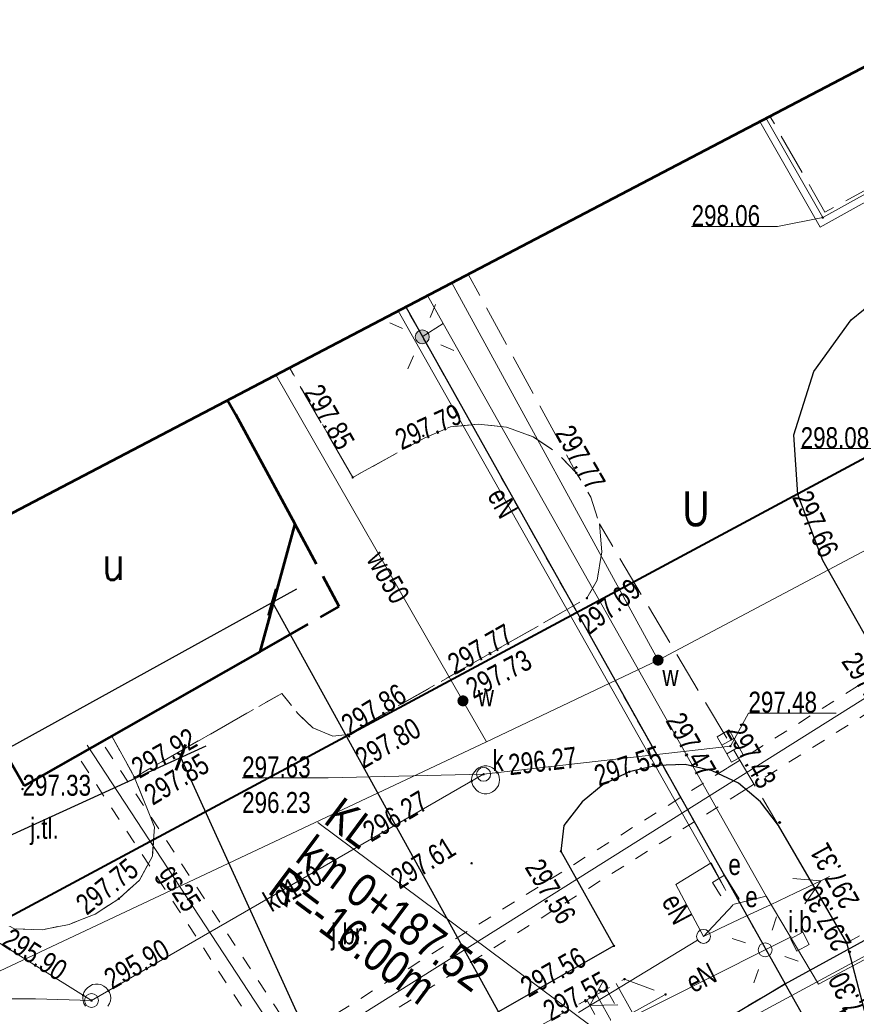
# Model space of a CAD drawing. Header units: metres. Extents: x 7437397 to 7437781, y 5556608 to 5556944.
# Tile 53 of 58: x 7437656 to 7437686, y 5556776 to 5556811. Entities that reach past the tile are written whole.
import ezdxf
from ezdxf.enums import TextEntityAlignment as Align

# ---------------------------------------------------------------- set-up
doc = ezdxf.new("R2010")
doc.units = ezdxf.units.M
doc.header["$MEASUREMENT"] = 0
for name, pattern in [('0.5_0.5', [1.5, 0.5, -0.5, 0.5]), ('BUBZ01-500', [1.75, 1.25, -0.5]), ('EGBU01-500', [1, 0.5, -0.5]), ('KTCR02-500', [1.5, 1, -0.5]), ('KTJZ01-500', [2, 1.5, -0.5]), ('mz2.0_0.5', [2.5, 2, -0.5])]:
    doc.linetypes.add(name, pattern=pattern)
doc.layers.get('0').update_dxf_attribs({"color": 250, "lineweight": 5})
for name, color, linetype, lineweight in [('203-Punkt załamania granicy działki nie stabilizowany', 7, 'Continuous', 5), ('510-Podpora jednosłupowa symb.-STPOW', 7, 'Continuous', 5), ('515-Latarnia-SEPOW', 7, 'Continuous', 5), ('_PROJ_WYMIARY', 7, 'Continuous', 9), ('BUBZ01', 250, 'Continuous', 5), ('D_opis trasy', 7, 'Continuous', 13), ('EGBB01', 250, 'Continuous', 5), ('EGBD03', 250, 'Continuous', 5), ('EGBP04_03', 250, 'Continuous', 5), ('EGBU01', 250, 'Continuous', 5), ('GAZ', 50, 'Continuous', 30), ('inna budowla (punkt)', 7, 'Continuous', 5), ('inna budowla (punkt)-Atr17', 7, 'Continuous', 5), ('komora podziemna - przewód kanalizacyjny (powierzchnia)', 7, 'Continuous', 5), ('kratka ściekowa (punkt)', 7, 'Continuous', 5), ('KTCR02', 250, 'Continuous', 5), ('KTJZ01', 250, 'Continuous', 5), ('KTKR01', 250, 'Continuous', 5), ('MPZP', 250, 'Continuous', 5), ('nawis - blok budynku (powierzchnia)', 7, 'Continuous', 5), ('odwodnienie liniowe (linia)', 7, 'Continuous', 5), ('przewód elektroenergetyczny (linia)', 7, 'Continuous', 5), ('przewód elektroenergetyczny (linia)-Atr1', 7, 'Continuous', 5), ('przewód elektroenergetyczny niskiego napięcia (linia) - symbol', 7, 'Continuous', 5), ('przewód gazowy (linia)', 7, 'Continuous', 5), ('przewód gazowy (linia)-Atr1', 7, 'Continuous', 5), ('przewód kanalizacyjny (linia)', 7, 'Continuous', 5), ('przewód kanalizacyjny (linia)-Atr1', 7, 'Continuous', 5), ('przewód wodociągowy (linia)', 7, 'Continuous', 5), ('przewód wodociągowy (linia)-Atr1', 7, 'Continuous', 5), ('punkt o określonej wysokości (sieć kanalizacyjna)', 7, 'Continuous', 5), ('punkt o określonej wysokości (sieć kanalizacyjna)-Atr2', 7, 'Continuous', 5), ('punkt o określonej wysokości (sieć kanalizacyjna)-Atr3', 7, 'Continuous', 5), ('punkt wysokościowy naturalny', 7, 'Continuous', 5), ('punkt wysokościowy sztuczny', 7, 'Continuous', 5), ('RTPW01', 250, 'Continuous', 5), ('RTPW02', 250, 'Continuous', 5), ('rzedne dla projektanta', 250, 'Continuous', 5), ('SUPE', 250, 'Continuous', 5), ('SUPE04', 250, 'Continuous', 5), ('SUPE_01', 250, 'Continuous', 5), ('SUPG_01', 250, 'Continuous', 5), ('SUPT_01', 250, 'Continuous', 5), ('SUPW_01', 250, 'Continuous', 5), ('SUSM01', 250, 'Continuous', 5), ('SUSM04_01_E', 250, 'Continuous', 5), ('SUUS06', 250, 'Continuous', 5), ('SUUS17_01_E', 250, 'Continuous', 5), ('SUUS25_W', 250, 'Continuous', 5), ('szafa elektroenergetyczna (punkt)', 7, 'Continuous', 5), ('szafa elektroenergetyczna (punkt)-Atr17', 7, 'Continuous', 5), ('Warstwa 1', 250, 'Continuous', 5), ('właz okrągły - siec kanalizacyjna (punkt)', 7, 'Continuous', 5), ('właz okrągły - siec kanalizacyjna (punkt)-Atr17', 7, 'Continuous', 5), ('zasuwa - siec wodociągowa (punkt)', 7, 'Continuous', 5), ('zasuwa - siec wodociągowa (punkt)-Atr17', 7, 'Continuous', 5)]:
    doc.layers.add(name, color=color, linetype=linetype, lineweight=lineweight)
doc.styles.add('ROMANS', font='arial.ttf', dxfattribs={"width": 0.8})
doc.styles.get("Standard").update_dxf_attribs({"font": 'txt.shx', "width": 0.75})
doc.styles.add('Style-Arial Narrow', font='ARIALN.TTF')
doc.linetypes.add('KTOK05_01-500', pattern='A,3.75,[13,dgnlstyle-rozp_2015.shx,S=0.002778,R=0,X=0,Y=0],3.75', length=7.5)
doc.dimstyles.new('1-500', dxfattribs={"dimscale": 10, "dimtxt": 0.1, "dimasz": 0.07, "dimexe": 0, "dimexo": 0, "dimgap": 0.05, "dimtad": 1, "dimdec": 1, "dimrnd": 0.08, "dimzin": 0, "dimtxsty": 'ROMANS', "dimblk": 'ARCHTICK', "dimcen": 0.02, "dimdle": 0.1, "dimclrt": 256, "dimadec": 0, "dimazin": 0, "dimtfac": 0.666667, "dimtdec": 1, "dimtofl": 0, "dimtmove": 1, "dimatfit": 2, "dimfxl": 0, "dimtolj": 1, "dimtzin": 0, "dimarcsym": 0})

# ---------------------------------------------------------------- blocks, each defined once
blk = doc.blocks.new('PW01')
at = {"layer": 'punkt wysokościowy naturalny', "linetype": 'Continuous', "lineweight": 13}
h = blk.add_hatch(color=0, dxfattribs=at)
edge = h.paths.add_edge_path()
edge.add_arc((0, 0), 0.45, 0, 360)
blk = doc.blocks.new('IB12')
at = {"color": 0, "linetype": 'Continuous', "lineweight": 13, "ltscale": 10}
for p, q in [((-2.5, -2.5), (-2.5, 2.5)), ((-2.5, 2.5), (2.5, 2.5)), ((2.5, -2.5), (2.5, 2.5)), ((-2.5, -2.5), (2.5, -2.5))]:
    blk.add_line(p, q, dxfattribs=at)
blk = doc.blocks.new('PE04')
at = {"color": 0, "linetype": 'Continuous', "lineweight": 13, "ltscale": 10}
for p, q in [((46.5, 0), (37.84, 5)), ((6.5, 0), (0, 0)), ((6.5, 0), (16.5, 0)), ((16.5, 0), (26.5, 0)), ((26.5, 0), (36.5, 0)), ((36.5, 0), (46.5, 0)), ((46.5, 0), (37.84, -5)), ((46.5, 0), (50, 0))]:
    blk.add_line(p, q, dxfattribs=at)
blk = doc.blocks.new('US18')
at = {"color": 0, "linetype": 'Continuous', "lineweight": 13, "ltscale": 10}
for p, q in [((-5, -2.5), (-5, 2.5)), ((-5, 2.5), (5, 2.5)), ((5, -2.5), (5, 2.5)), ((-5, -2.5), (5, -2.5))]:
    blk.add_line(p, q, dxfattribs=at)
blk = doc.blocks.new('US22')
at = {"color": 0, "linetype": 'Continuous', "lineweight": 13, "ltscale": 10}
blk.add_circle((0, 0), 2.5, dxfattribs=at)
blk = doc.blocks.new('US05')
at = {"color": 0, "linetype": 'Continuous', "lineweight": 13, "ltscale": 10}
for p, q in [((-5.25, -2.5), (-5.25, 2.5)), ((-5.25, 2.5), (-1.75, 2.5)), ((-1.75, -2.5), (-1.75, 2.5)), ((-1.75, 2.5), (1.75, 2.5)), ((1.75, -2.5), (1.75, 2.5)), ((1.75, 2.5), (5.25, 2.5)), ((5.25, -2.5), (5.25, 2.5)), ((-5.25, -2.5), (-1.75, -2.5)), ((-1.75, -2.5), (1.75, -2.5)), ((1.75, -2.5), (5.25, -2.5))]:
    blk.add_line(p, q, dxfattribs=at)
blk = doc.blocks.new('US25')
at = {"linetype": 'Continuous', "lineweight": 0, "ltscale": 10}
h = blk.add_hatch(color=0, dxfattribs=at)
edge = h.paths.add_edge_path()
edge.add_arc((0, 0), 2, 0, 360)
blk = doc.blocks.new('203')
at = {"layer": '203-Punkt załamania granicy działki nie stabilizowany', "linetype": 'Continuous', "lineweight": 13}
h = blk.add_hatch(color=96, dxfattribs=at)
edge = h.paths.add_edge_path()
edge.add_arc((0, 0), 0.45, 0, 360)
blk = doc.blocks.new('PW02')
at = {"layer": 'punkt wysokościowy sztuczny', "linetype": 'Continuous', "lineweight": 13}
h = blk.add_hatch(color=0, dxfattribs=at)
edge = h.paths.add_edge_path()
edge.add_arc((0, 0), 0.45, 0, 360)
blk = doc.blocks.new('515')
at = {"layer": '515-Latarnia-SEPOW', "color": 0, "linetype": 'Continuous', "lineweight": 13}
for p, q in [((0, 7.5), (0, 12.5)), ((-12.5, 0), (-7.5, 0)), ((7.5, 0), (12.5, 0)), ((0, -12.5), (0, -7.5))]:
    blk.add_line(p, q, dxfattribs=at)
blk = doc.blocks.new('510')
at = {"layer": '510-Podpora jednosłupowa symb.-STPOW', "color": 0, "linetype": 'Continuous', "lineweight": 13}
blk.add_circle((0, 0), 2.5, dxfattribs=at)
blk = doc.blocks.new('SUUS17_01')
at = {"color": 250, "linetype": 'Continuous', "lineweight": 13}
blk.add_wipeout([(-0.5, 0.25), (0.5, 0.25), (0.5, -0.25), (-0.5, -0.25)], dxfattribs=at).dxf.layer = 'SUUS17_01_E'
blk = doc.blocks.new('SUPE04')
at = {"layer": 'SUPE04', "color": 1, "linetype": 'Continuous', "lineweight": 13}
blk.add_line((5.25, 0), (0.25, 0), dxfattribs=at)
at = {"layer": 'SUPE04', "color": 1, "linetype": 'Continuous', "lineweight": 13, "flags": 128}
blk.add_lwpolyline([(3.9, 0.5), (4.766, 0), (3.9, -0.5)], dxfattribs=at)
blk = doc.blocks.new('SUUS25')
at = {"layer": 'SUUS25_W', "linetype": 'Continuous', "lineweight": 0}
h = blk.add_hatch(color=250, dxfattribs=at)
edge = h.paths.add_edge_path()
edge.add_arc((0, 0), 0.2, 0, 360)
blk = doc.blocks.new('SUSM01_1')
at = {"color": 250, "linetype": 'Continuous', "lineweight": 13}
for p, q in [((-0.543, 0.545), (-0.897, 0.899)), ((0.517, 0.545), (0.871, 0.899)), ((-0.897, -0.869), (-0.543, -0.515)), ((0.871, -0.869), (0.517, -0.515))]:
    blk.add_line(p, q, dxfattribs=at)
blk = doc.blocks.new('510_2')
at = {"linetype": 'Continuous', "lineweight": 13}
h = blk.add_hatch(color=8, dxfattribs=at)
edge = h.paths.add_edge_path()
edge.add_arc((0, 0), 0.25, 0, 360)
at = {"color": 250, "linetype": 'Continuous', "lineweight": 13}
blk.add_circle((0, 0), 0.25, dxfattribs=at)
blk = doc.blocks.new('SUSM01')
at = {"color": 250, "linetype": 'Continuous', "lineweight": 13, "ltscale": 10}
for p, q in [((-5.43, 5.45), (-8.97, 8.99)), ((5.17, 5.45), (8.71, 8.99)), ((-8.97, -8.69), (-5.43, -5.15)), ((8.71, -8.69), (5.17, -5.15))]:
    blk.add_line(p, q, dxfattribs=at)
blk = doc.blocks.new('510_1')
at = {"linetype": 'Continuous', "lineweight": 13, "ltscale": 10}
h = blk.add_hatch(color=8, dxfattribs=at)
edge = h.paths.add_edge_path()
edge.add_arc((0, 0), 2.5, 0, 360)
at = {"color": 250, "linetype": 'Continuous', "lineweight": 13, "ltscale": 10}
blk.add_circle((0, 0), 2.5, dxfattribs=at)
blk = doc.blocks.new('_ArchTick')
at = {"color": 0, "linetype": 'ByBlock', "const_width": 0.15}
blk.add_lwpolyline([(-0.5, -0.5), (0.5, 0.5)], dxfattribs=at)
blk = doc.blocks.new('*D82')
at = {"layer": '_PROJ_WYMIARY', "color": 0, "lineweight": -2, "transparency": 16777216}
for p, q in [((7437593.141, 5556750.962), (7437665.546, 5556790.968)), ((7437678.448, 5556765.55), (7437664.671, 5556790.484)), ((7437607.793, 5556726.511), (7437594.016, 5556751.446))]:
    blk.add_line(p, q, dxfattribs=at)
at = {"layer": 'Defpoints', "color": 0}
for p in [(7437664.671, 5556790.484), (7437678.448, 5556765.55), (7437607.793, 5556726.511)]:
    blk.add_point(p, dxfattribs=at)
at = {"layer": '_PROJ_WYMIARY', "color": 0, "lineweight": -2, "transparency": 16777216, "xscale": 0.7000000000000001, "yscale": 0.7000000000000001, "zscale": 0.7000000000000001}
for p, rotation in [((7437664.671, 5556790.484), 28.92180774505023), ((7437594.016, 5556751.446), 208.9218077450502)]:
    blk.add_blockref('_ArchTick', p, dxfattribs=dict(at, rotation=rotation))
at = {"layer": '_PROJ_WYMIARY', "transparency": 16777216, "insert": (7437628.811, 5556771.928), "char_height": 1, "attachment_point": 5, "rotation": 28.9218, "style": 'ROMANS', "bg_fill": 3, "box_fill_scale": 1.25, "bg_fill_color": 256, "bg_fill_true_color": 13158600, "bg_fill_transparency": 0}
blk.add_mtext('\\A1;80,7', dxfattribs=at)
blk = doc.blocks.new('*D88')
at = {"layer": '_PROJ_WYMIARY', "color": 0, "lineweight": -2, "transparency": 16777216}
for p, q in [((7437635.981, 5556773.329), (7437662.296, 5556785.339)), ((7437671.539, 5556762.681), (7437661.387, 5556784.924)), ((7437647.728, 5556750), (7437636.891, 5556773.744))]:
    blk.add_line(p, q, dxfattribs=at)
at = {"layer": 'Defpoints', "color": 0}
for p in [(7437661.387, 5556784.924), (7437671.539, 5556762.681), (7437647.728, 5556750)]:
    blk.add_point(p, dxfattribs=at)
at = {"layer": '_PROJ_WYMIARY', "color": 0, "lineweight": -2, "transparency": 16777216, "xscale": 0.7000000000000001, "yscale": 0.7000000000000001, "zscale": 0.7000000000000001}
for p, rotation in [((7437661.387, 5556784.924), 24.53300016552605), ((7437636.891, 5556773.744), 204.533000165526)]:
    blk.add_blockref('_ArchTick', p, dxfattribs=dict(at, rotation=rotation))
at = {"layer": '_PROJ_WYMIARY', "transparency": 16777216, "insert": (7437648.681, 5556780.336), "char_height": 1, "attachment_point": 5, "rotation": 24.533, "style": 'ROMANS', "bg_fill": 3, "box_fill_scale": 1.25, "bg_fill_color": 256, "bg_fill_true_color": 13158600, "bg_fill_transparency": 0}
blk.add_mtext('\\A1;27,0', dxfattribs=at)

msp = doc.modelspace()

# ---------------------------------------------------------------- linework, layer by layer
at = {"layer": 'BUBZ01', "color": 7, "linetype": 'BUBZ01-500', "lineweight": 13, "flags": 128}
msp.add_lwpolyline([(7437645.4, 5556777.22), (7437646.3, 5556776.53), (7437654.12, 5556764.26), (7437666.36, 5556770.95), (7437677.29, 5556776.98), (7437678.76, 5556776.43), (7437667.36, 5556770.08), (7437653.89, 5556763.04), (7437645.18, 5556776.52), (7437645.4, 5556777.22)], close=True, dxfattribs=at)
at = {"layer": 'BUBZ01', "color": 7, "linetype": 'Continuous', "lineweight": 13, "flags": 128}
for points in [[(7437676.99, 5556776.82), (7437677.57, 5556775.77)], [(7437676.29, 5556776.43), (7437676.87, 5556775.38)], [(7437676.64, 5556776.62), (7437676.93, 5556776.1)], [(7437675.94, 5556776.24), (7437676.23, 5556775.71)]]:
    msp.add_lwpolyline(points, dxfattribs=at)
at = {"layer": 'EGBB01', "color": 7, "linetype": 'Continuous', "lineweight": 53, "flags": 128}
for points in [[(7437663.064, 5556797.724), (7437663.35, 5556797.22)], [(7437663.35, 5556797.22), (7437665.47, 5556793.29)], [(7437665.47, 5556793.29), (7437664.22, 5556788.71)], [(7437655.78, 5556783.9), (7437651.364, 5556791.596)], [(7437664.22, 5556788.71), (7437655.78, 5556783.9)]]:
    msp.add_lwpolyline(points, dxfattribs=at)
at = {"layer": 'EGBD03', "color": 114, "linetype": 'Continuous', "lineweight": 30, "true_color": 0x00b140, "flags": 128}
for points in [[(7437683.04, 5556776.81), (7437717.56, 5556795.74)], [(7437656.77, 5556761.25), (7437683.04, 5556776.81)], [(7437685.08, 5556773.21), (7437683.04, 5556776.81)]]:
    msp.add_lwpolyline(points, dxfattribs=at)
at = {"layer": 'EGBU01', "color": 96, "linetype": 'EGBU01-500', "lineweight": 13, "flags": 128}
for points in [[(7437656.77, 5556761.25), (7437683.04, 5556776.81)], [(7437683.04, 5556776.81), (7437656.77, 5556761.25)]]:
    msp.add_lwpolyline(points, dxfattribs=at)
at = {"layer": 'GAZ', "linetype": '0.5_0.5', "lineweight": 20}
for points in [[(7437665.529, 5556774.835), (7437658.54, 5556785.509)], [(7437596.987, 5556737.911), (7437664.663, 5556774.332), (7437657.704, 5556784.961)]]:
    msp.add_lwpolyline(points, dxfattribs=at)
at = {"layer": 'komora podziemna - przewód kanalizacyjny (powierzchnia)', "color": 36, "linetype": 'Continuous', "lineweight": 13, "flags": 128}
msp.add_lwpolyline([(7437672.81, 5556784.12), (7437672.8, 5556784.02), (7437672.77, 5556783.92), (7437672.71, 5556783.83), (7437672.64, 5556783.75), (7437672.56, 5556783.69), (7437672.46, 5556783.64), (7437672.36, 5556783.62), (7437672.26, 5556783.62), (7437672.16, 5556783.64), (7437672.06, 5556783.69), (7437671.98, 5556783.75), (7437671.91, 5556783.83), (7437671.85, 5556783.92), (7437671.82, 5556784.02), (7437671.81, 5556784.12), (7437671.82, 5556784.22), (7437671.85, 5556784.32), (7437671.91, 5556784.41), (7437671.98, 5556784.49), (7437672.06, 5556784.55), (7437672.16, 5556784.6), (7437672.26, 5556784.62), (7437672.36, 5556784.62), (7437672.46, 5556784.6), (7437672.56, 5556784.55), (7437672.64, 5556784.49), (7437672.71, 5556784.41), (7437672.77, 5556784.32), (7437672.8, 5556784.22), (7437672.81, 5556784.12)], close=True, dxfattribs=at)
msp.add_lwpolyline([(7437657.98, 5556776.01), (7437657.92, 5556776.1), (7437657.89, 5556776.2), (7437657.88, 5556776.3), (7437657.89, 5556776.4), (7437657.92, 5556776.5), (7437657.98, 5556776.59), (7437658.05, 5556776.67), (7437658.13, 5556776.73), (7437658.23, 5556776.78), (7437658.33, 5556776.8), (7437658.43, 5556776.8), (7437658.53, 5556776.78), (7437658.63, 5556776.73), (7437658.71, 5556776.67), (7437658.78, 5556776.59), (7437658.84, 5556776.5), (7437658.87, 5556776.4), (7437658.88, 5556776.3), (7437658.88, 5556776.3), (7437658.87, 5556776.2), (7437658.84, 5556776.1), (7437658.78, 5556776.01)], dxfattribs=at)
at = {"layer": 'KTCR02', "color": 7, "linetype": 'KTCR02-500', "lineweight": 13, "flags": 128}
msp.add_lwpolyline([(7437665.291, 5556798.891), (7437663.064, 5556797.724), (7437663.35, 5556797.22), (7437665.47, 5556793.29), (7437664.22, 5556788.71), (7437658.92, 5556785.68), (7437659.73, 5556784.21), (7437665.01, 5556787.22), (7437665.59, 5556786.48), (7437666.12, 5556785.98), (7437666.84, 5556785.69), (7437667.38, 5556785.74), (7437675.94, 5556790.63), (7437676.31, 5556791.28), (7437676.47, 5556792.28), (7437676.39, 5556793.29), (7437676.08, 5556794.25), (7437675.56, 5556795.12), (7437674.87, 5556795.84), (7437674.02, 5556796.41), (7437673.06, 5556796.76), (7437672.05, 5556796.87), (7437671.05, 5556796.77), (7437670.13, 5556796.38), (7437667.55, 5556794.96), (7437665.291, 5556798.891)], close=True, dxfattribs=at)
at = {"layer": 'KTJZ01', "color": 7, "linetype": 'KTJZ01-500', "lineweight": 13, "flags": 128}
for points in [[(7437703.033, 5556818.657), (7437682.498, 5556807.902), (7437684.47, 5556804.46), (7437696.2, 5556810.88), (7437704.66, 5556815.72), (7437704.18, 5556816.61), (7437703.033, 5556818.657)], [(7437671.684, 5556802.239), (7437665.285, 5556798.887), (7437665.5, 5556798.51), (7437667.55, 5556794.96), (7437670.13, 5556796.38), (7437671.05, 5556796.77), (7437672.05, 5556796.87), (7437673.06, 5556796.76), (7437674.02, 5556796.41), (7437674.87, 5556795.84), (7437675.56, 5556795.12), (7437671.684, 5556802.239)], [(7437658.92, 5556785.68), (7437659.73, 5556784.21), (7437660.45, 5556782.43), (7437660.37, 5556781.39), (7437659.91, 5556780.53), (7437659.17, 5556779.86), (7437658.32, 5556779.31), (7437657.39, 5556778.94), (7437656.43, 5556778.75), (7437655.43, 5556778.78), (7437654.49, 5556779.27), (7437654.02, 5556779.96), (7437653.79, 5556780.41), (7437650.9, 5556787.87), (7437650.22, 5556789.76), (7437651.87, 5556790.71), (7437655.78, 5556783.9), (7437658.92, 5556785.68)]]:
    msp.add_lwpolyline(points, close=True, dxfattribs=at)
at = {"layer": 'KTKR01', "color": 7, "linetype": 'Continuous', "lineweight": 30, "flags": 128}
for points in [[(7437690.49, 5556781.22), (7437684.4, 5556791.98), (7437683.5, 5556794.35), (7437683.35, 5556796.48), (7437684.07, 5556798.75), (7437685.41, 5556800.61), (7437687.18, 5556802.04), (7437694.04, 5556805.91), (7437696.46, 5556806.77), (7437698.53, 5556806.84), (7437700.74, 5556806.26), (7437702.79, 5556804.94), (7437704.06, 5556803.16), (7437709.44, 5556793.77)], [(7437680.52, 5556765.9), (7437682.12, 5556767.23), (7437683.43, 5556768.68), (7437684.475, 5556769.98), (7437685.3, 5556771.32), (7437685.81, 5556772.51), (7437686.085, 5556773.72), (7437686.1, 5556775.03), (7437685.25, 5556778.28)]]:
    msp.add_lwpolyline(points, dxfattribs=at)
at = {"layer": 'nawis - blok budynku (powierzchnia)', "color": 7, "linetype": 'mz2.0_0.5', "lineweight": 53, "flags": 128}
msp.add_lwpolyline([(7437664.22, 5556788.71), (7437667.07, 5556790.33), (7437665.47, 5556793.29), (7437664.22, 5556788.71)], close=True, dxfattribs=at)
at = {"layer": 'odwodnienie liniowe (linia)', "color": 0, "lineweight": 13, "flags": 128}
msp.add_lwpolyline([(7437696.331, 5556810.601), (7437684.295, 5556803.932), (7437682.138, 5556807.714)], dxfattribs=at)
at = {"layer": 'przewód elektroenergetyczny (linia)', "color": 1, "linetype": 'Continuous', "lineweight": 13, "flags": 128}
for points in [[(7437680.12, 5556778.51), (7437679.13, 5556780.37), (7437680.39, 5556781.15), (7437680.92, 5556780.15)], [(7437656.87, 5556765.21), (7437682.33, 5556778.03), (7437683.26, 5556778.5)]]:
    msp.add_lwpolyline(points, dxfattribs=at)
at = {"layer": 'przewód gazowy (linia)', "color": 52, "linetype": 'Continuous', "lineweight": 13, "flags": 128}
msp.add_lwpolyline([(7437658.04, 5556785.36), (7437665.38, 5556774.15)], dxfattribs=at)
at = {"layer": 'przewód wodociągowy (linia)', "color": 5, "linetype": 'Continuous', "lineweight": 13, "flags": 128}
msp.add_lwpolyline([(7437672.34, 5556785.48), (7437671.5, 5556786.95), (7437664.8, 5556798.633)], dxfattribs=at)
at = {"layer": 'punkt o określonej wysokości (sieć kanalizacyjna)-Atr2', "color": 7, "flags": 128}
for points in [[(7437684.39, 5556804.27), (7437682.77, 5556803.95), (7437679.693, 5556803.95)], [(7437687.32, 5556798.36), (7437686.71, 5556795.99), (7437683.601, 5556795.99)], [(7437681.08, 5556785.33), (7437681.73, 5556786.51), (7437684.876, 5556786.51)], [(7437672.24, 5556784.32), (7437666.67, 5556784.19), (7437663.588, 5556784.19)], [(7437658.19, 5556776.21), (7437656.18, 5556776.27), (7437653.098, 5556776.27)]]:
    msp.add_lwpolyline(points, dxfattribs=at)
at = {"layer": 'rzedne dla projektanta', "color": 7, "linetype": 'Continuous', "lineweight": 40}
for centre in [(7437680.62, 5556784.41), (7437682.85, 5556782.59), (7437685.25, 5556778.28), (7437685.35, 5556777.95)]:
    msp.add_circle(centre, 0.0225, dxfattribs=at)
at = {"layer": 'SUPE_01', "color": 1, "linetype": 'Continuous', "lineweight": 13, "flags": 128}
for points in [[(7437670.232, 5556801.478), (7437670.79, 5556800.48), (7437670.042, 5556799.994)], [(7437682.36, 5556779.95), (7437684.24, 5556776.8), (7437692.06, 5556780.97), (7437690.86, 5556785.72), (7437695.24, 5556789.39), (7437696.68, 5556787.2), (7437700.07, 5556789.23)]]:
    msp.add_lwpolyline(points, dxfattribs=at)
at = {"layer": 'SUPW_01', "color": 5, "linetype": 'Continuous', "lineweight": 13}
msp.add_line((7437678.49, 5556788.41), (7437699.03, 5556799.31), dxfattribs=at)
at = {"layer": 'SUPW_01', "color": 5, "linetype": 'Continuous', "lineweight": 13, "flags": 128}
msp.add_lwpolyline([(7437624.519, 5556762.969), (7437672.34, 5556785.48), (7437678.49, 5556788.41), (7437671.106, 5556801.936)], dxfattribs=at)
at = {"layer": 'SUUS06', "color": 7, "linetype": 'Continuous', "lineweight": 13, "flags": 128}
msp.add_lwpolyline([(7437696.21, 5556810.82), (7437684.39, 5556804.27), (7437682.353, 5556807.84)], dxfattribs=at)

# ---------------------------------------------------------------- block references
at = {"color": 7, "linetype": 'Continuous', "lineweight": 13, "rotation": 21.6321746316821}
msp.add_blockref('SUSM01_1', (7437670.042, 5556799.994), dxfattribs=at)
at = {"color": 21, "linetype": 'Continuous', "lineweight": 13, "xscale": 0.1, "yscale": 0.1, "zscale": 0.1, "rotation": 21.6321746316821}
msp.add_blockref('SUSM01', (7437670.042, 5556799.994), dxfattribs=at)
at = {"color": 7, "linetype": 'Continuous', "lineweight": 13}
msp.add_blockref('510_2', (7437670.042, 5556799.994), dxfattribs=at)
at = {"color": 21, "linetype": 'Continuous', "lineweight": 13, "xscale": 0.1, "yscale": 0.1, "zscale": 0.1}
msp.add_blockref('510_1', (7437670.042, 5556799.994), dxfattribs=at)
at = {"layer": 'EGBP04_03', "color": 96, "linetype": 'Continuous', "lineweight": 13, "xscale": 0.1, "yscale": 0.1, "zscale": 0.1}
msp.add_blockref('203', (7437683.04, 5556776.81), dxfattribs=at)
at = {"layer": 'inna budowla (punkt)', "color": 7, "linetype": 'Continuous', "lineweight": 13, "xscale": 0.09999999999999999, "yscale": 0.09999999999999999, "zscale": 0.09999999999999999, "rotation": 27.646}
msp.add_blockref('IB12', (7437683.57, 5556778.32), dxfattribs=at)
at = {"layer": 'kratka ściekowa (punkt)', "color": 7, "linetype": 'Continuous', "lineweight": 13, "xscale": 0.1, "yscale": 0.1, "zscale": 0.1, "rotation": 299.687}
msp.add_blockref('US05', (7437681.08, 5556785.33), dxfattribs=at)
at = {"layer": 'przewód elektroenergetyczny niskiego napięcia (linia) - symbol', "color": 1, "linetype": 'Continuous', "lineweight": 13, "xscale": 0.1, "yscale": 0.1, "zscale": 0.1, "rotation": 25.386}
msp.add_blockref('PE04', (7437680.12, 5556778.51), dxfattribs=at)
at = {"layer": 'punkt o określonej wysokości (sieć kanalizacyjna)', "color": 7, "linetype": 'Continuous', "lineweight": 13, "xscale": 0.1, "yscale": 0.1, "zscale": 0.1}
for p in [(7437684.39, 5556804.27), (7437681.08, 5556785.33), (7437672.24, 5556784.32), (7437672.73, 5556784.38), (7437671.81, 5556784.07), (7437657.89, 5556776.4), (7437658.8, 5556776.56), (7437658.19, 5556776.21)]:
    msp.add_blockref('PW01', p, dxfattribs=at)
at = {"layer": 'RTPW02', "color": 7, "linetype": 'Continuous', "lineweight": 13, "xscale": 0.1, "yscale": 0.1, "zscale": 0.1}
for p in [(7437670.08, 5556796.45), (7437675.56, 5556795.12), (7437667.55, 5556794.96), (7437683.5, 5556794.35), (7437675.94, 5556790.63), (7437671.22, 5556787.98), (7437671.22, 5556787.94), (7437667.38, 5556785.74), (7437667.42, 5556785.68), (7437659.73, 5556784.21), (7437659.87, 5556784.25), (7437677.46, 5556784.41), (7437655.72, 5556783.79), (7437675.01, 5556781.56), (7437671.81, 5556781.13), (7437659.17, 5556779.86), (7437676.91, 5556778.17), (7437677.29, 5556776.98), (7437678.76, 5556776.43)]:
    msp.add_blockref('PW02', p, dxfattribs=at)
at = {"layer": 'SUPE04', "color": 1, "linetype": 'Continuous', "lineweight": 13, "rotation": 211.3079999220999}
msp.add_blockref('SUPE04', (7437680.12, 5556778.51), dxfattribs=at)
at = {"layer": 'SUSM04_01_E', "color": 7, "linetype": 'Continuous', "lineweight": 13, "xscale": 0.1, "yscale": 0.1, "zscale": 0.1}
for p in [(7437680.12, 5556778.51), (7437682.33, 5556778.03)]:
    msp.add_blockref('510', p, dxfattribs=at)
at = {"layer": 'SUUS25_W', "color": 7, "linetype": 'Continuous', "lineweight": 0}
msp.add_blockref('SUUS25', (7437678.49, 5556788.41), dxfattribs=at)
at = {"layer": 'szafa elektroenergetyczna (punkt)', "color": 7, "linetype": 'Continuous', "lineweight": 13, "xscale": 0.1, "yscale": 0.1, "zscale": 0.1, "rotation": 301.54}
msp.add_blockref('US18', (7437680.92, 5556780.15), dxfattribs=at)
at = {"layer": 'właz okrągły - siec kanalizacyjna (punkt)', "color": 7, "linetype": 'Continuous', "lineweight": 13, "xscale": 0.1, "yscale": 0.1, "zscale": 0.1}
for p in [(7437672.24, 5556784.32), (7437658.19, 5556776.21)]:
    msp.add_blockref('US22', p, dxfattribs=at)
at = {"layer": 'zasuwa - siec wodociągowa (punkt)', "color": 7, "linetype": 'Continuous', "lineweight": 13, "xscale": 0.1, "yscale": 0.1, "zscale": 0.1}
msp.add_blockref('US25', (7437671.5, 5556786.95), dxfattribs=at)

# ---------------------------------------------------------------- texts
at = {"layer": 'D_opis trasy', "char_height": 1.2, "rotation": 323.3118, "style": 'Style-Arial Narrow'}
for s, insert, attachment_point, line_spacing_factor in [('KL\\Pkm 0+187.52', (7437666.303, 5556782.392), 4, 0.85), ('R=-16.00m', (7437670.295, 5556776.481), 6, 0.35)]:
    msp.add_mtext(s, dxfattribs=dict(at, insert=insert, attachment_point=attachment_point, line_spacing_factor=line_spacing_factor))
at = {"layer": 'EGBB01', "color": 7, "linetype": 'Continuous', "lineweight": 30, "width": 0.8}
msp.add_text('u', height=1.25, dxfattribs=at).set_placement((7437658.98, 5556791.91), align=Align.MIDDLE_CENTER)
at = {"layer": 'inna budowla (punkt)-Atr17', "color": 7, "insert": (7437683.15, 5556778.65), "char_height": 0.75, "attachment_point": 7, "line_spacing_factor": 0.6}
msp.add_mtext('\\FWORKING_1250;\\H1x;\\W0.8;i.b.', dxfattribs=at)
at = {"layer": 'KTJZ01', "color": 7, "linetype": 'Continuous', "lineweight": 13, "char_height": 0.75, "attachment_point": 7, "line_spacing_factor": 0.6}
for s, insert in [('\\FWORKING_1250;\\H1x;\\W0.8;j.tl.', (7437655.99, 5556781.78)), ('\\FWORKING_1250;\\H1x;\\W0.8;j.br.', (7437666.78, 5556778))]:
    msp.add_mtext(s, dxfattribs=dict(at, insert=insert))
at = {"layer": 'MPZP', "color": 212, "linetype": 'Continuous', "lineweight": 30, "insert": (7437679.366, 5556793.187), "char_height": 1.25, "attachment_point": 7, "line_spacing_factor": 0.6}
msp.add_mtext('\\FWORKING_1250;\\H1x;\\W0.8;U', dxfattribs=at)
at = {"layer": 'przewód elektroenergetyczny (linia)-Atr1', "color": 1, "char_height": 0.75, "line_spacing_factor": 0.6}
for insert, attachment_point, rotation in [((7437672.671, 5556794.488), 4, 299.483), ((7437679.26, 5556780.12), 1, 298.024), ((7437679.752, 5556776.457), 7, 26.727)]:
    msp.add_mtext('\\FWORKING_1250;\\H1x;\\W0.8;eN', dxfattribs=dict(at, insert=insert, attachment_point=attachment_point, rotation=rotation))
at = {"layer": 'przewód gazowy (linia)-Atr1', "color": 7, "insert": (7437660.795, 5556780.922), "char_height": 0.75, "attachment_point": 4, "rotation": 303.216, "line_spacing_factor": 0.6}
msp.add_mtext('\\FWORKING_1250;\\H1x;\\W0.8;gs25', dxfattribs=at)
at = {"layer": 'przewód kanalizacyjny (linia)-Atr1', "color": 36, "insert": (7437664.452, 5556779.682), "char_height": 0.75, "attachment_point": 4, "rotation": 29.994, "line_spacing_factor": 0.6}
msp.add_mtext('\\FWORKING_1250;\\H1x;\\W0.8;kd150', dxfattribs=at)
at = {"layer": 'przewód wodociągowy (linia)-Atr1', "color": 5, "insert": (7437668.342, 5556792.208), "char_height": 0.75, "attachment_point": 4, "rotation": 299.834, "line_spacing_factor": 0.6}
msp.add_mtext('\\FWORKING_1250;\\H1x;\\W0.8;wo50', dxfattribs=at)
at = {"layer": 'punkt o określonej wysokości (sieć kanalizacyjna)-Atr2', "color": 36, "char_height": 0.75, "attachment_point": 7, "line_spacing_factor": 0.6}
for s, insert in [('\\FWORKING_1250;\\H1x;\\W0.8;298.06', (7437679.693, 5556803.957)), ('\\FWORKING_1250;\\H1x;\\W0.8;298.08', (7437683.601, 5556795.998)), ('\\FWORKING_1250;\\H1x;\\W0.8;297.48', (7437681.73, 5556786.518)), ('\\FWORKING_1250;\\H1x;\\W0.8;297.63', (7437663.588, 5556784.198))]:
    msp.add_mtext(s, dxfattribs=dict(at, insert=insert))
for s, insert, rotation in [('\\FWORKING_1250;\\H1x;\\W0.8;296.27', (7437673.179, 5556784.272), 6.694), ('\\FWORKING_1250;\\H1x;\\W0.8;296.27', (7437668.217, 5556781.865), 30.65), ('\\FWORKING_1250;\\H1x;\\W0.8;295.90', (7437654.924, 5556778.21), 327.134), ('\\FWORKING_1250;\\H1x;\\W0.8;295.90', (7437658.934, 5556776.583), 29.604)]:
    msp.add_mtext(s, dxfattribs=dict(at, insert=insert, rotation=rotation))
at = {"layer": 'punkt o określonej wysokości (sieć kanalizacyjna)-Atr3', "color": 36, "insert": (7437663.588, 5556782.923), "char_height": 0.75, "attachment_point": 7, "line_spacing_factor": 0.6}
msp.add_mtext('\\FWORKING_1250;\\H1x;\\W0.8;296.23', dxfattribs=at)
at = {"layer": 'RTPW01', "color": 7, "linetype": 'Continuous', "lineweight": 13, "char_height": 0.75, "attachment_point": 7, "line_spacing_factor": 0.6}
for s, insert, rotation in [('\\FWORKING_1250;\\H1x;\\W0.8;297.85', (7437665.773, 5556797.995), 299.981), ('\\FWORKING_1250;\\H1x;\\W0.8;297.79', (7437669.304, 5556795.913), 24.575), ('\\FWORKING_1250;\\H1x;\\W0.8;297.77', (7437674.763, 5556796.535), 299.91), ('\\FWORKING_1250;\\H1x;\\W0.8;297.66', (7437683.273, 5556794.245), 294.904), ('\\FWORKING_1250;\\H1x;\\W0.8;297.69', (7437676.014, 5556789.273), 38.136), ('\\FWORKING_1250;\\H1x;\\W0.8;297.77', (7437671.243, 5556787.873), 29.585), ('\\FWORKING_1250;\\H1x;\\W0.8;297.73', (7437671.878, 5556786.999), 28.04), ('\\FWORKING_1250;\\H1x;\\W0.8;297.86', (7437667.45, 5556785.686), 31.212), ('\\FWORKING_1250;\\H1x;\\W0.8;297.80', (7437667.945, 5556784.494), 30.081), ('\\FWORKING_1250;\\H1x;\\W0.8;297.92', (7437659.913, 5556784.142), 29.523), ('\\FWORKING_1250;\\H1x;\\W0.8;297.55', (7437676.369, 5556783.873), 18.363), ('\\FWORKING_1250;\\H1x;\\W0.8;297.85', (7437660.391, 5556783.177), 31.49), ('\\FWORKING_1250;\\H1x;\\W0.8;297.61', (7437669.232, 5556780.168), 31.982), ('\\FWORKING_1250;\\H1x;\\W0.8;297.75', (7437658.026, 5556779.235), 38.616), ('\\FWORKING_1250;\\H1x;\\W0.8;297.56', (7437673.685, 5556780.982), 300.743), ('\\FWORKING_1250;\\H1x;\\W0.8;297.56', (7437673.853, 5556776.293), 29.578), ('\\FWORKING_1250;\\H1x;\\W0.8;297.55', (7437674.651, 5556775.441), 28.824)]:
    msp.add_mtext(s, dxfattribs=dict(at, insert=insert, rotation=rotation))
at = {"layer": 'RTPW01', "color": 7, "linetype": 'Continuous', "lineweight": 13, "insert": (7437655.72, 5556783.54), "char_height": 0.75, "attachment_point": 7, "line_spacing_factor": 0.6}
msp.add_mtext('\\FWORKING_1250;\\H1x;\\W0.8;297.33', dxfattribs=at)
at = {"layer": 'rzedne dla projektanta', "color": 7, "linetype": 'Continuous', "lineweight": 0, "char_height": 0.75, "attachment_point": 7, "line_spacing_factor": 0.6}
for s, insert, rotation in [('\\FWORKING_1250;\\H1x;\\W0.8; 297.61', (7437684.903, 5556788.539), 304.0283), ('\\FWORKING_1250;\\H1x;\\W0.8; 297.47', (7437678.624, 5556786.433), 299.6006), ('\\FWORKING_1250;\\H1x;\\W0.8; 297.43', (7437680.781, 5556786.062), 299.6006), ('\\FWORKING_1250;\\H1x;\\W0.8; 297.31', (7437685.854, 5556779.593), 118.9033), ('\\FWORKING_1250;\\H1x;\\W0.8; 297.30', (7437685.569, 5556778.071), 118.9033), ('\\FWORKING_1250;\\H1x;\\W0.8; 297.30', (7437686.442, 5556774.925), 116.8854)]:
    msp.add_mtext(s, dxfattribs=dict(at, insert=insert, rotation=rotation))
at = {"layer": 'SUUS25_W', "color": 7, "linetype": 'Continuous', "lineweight": 13, "insert": (7437678.646, 5556787.483), "char_height": 0.75, "attachment_point": 7, "line_spacing_factor": 0.6}
msp.add_mtext('\\FWORKING;\\H1x;\\W0.8;w', dxfattribs=at)
at = {"layer": 'szafa elektroenergetyczna (punkt)-Atr17', "color": 7, "insert": (7437681.01, 5556780.7), "char_height": 0.75, "attachment_point": 7, "line_spacing_factor": 0.6}
msp.add_mtext('\\FWORKING_1250;\\H1x;\\W0.8;e', dxfattribs=at)
at = {"layer": 'właz okrągły - siec kanalizacyjna (punkt)-Atr17', "color": 7, "insert": (7437672.56, 5556784.44), "char_height": 0.75, "attachment_point": 7, "line_spacing_factor": 0.6}
msp.add_mtext('\\FWORKING_1250;\\H1x;\\W0.8;k', dxfattribs=at)
at = {"layer": 'zasuwa - siec wodociągowa (punkt)-Atr17', "color": 7, "insert": (7437672.03, 5556786.76), "char_height": 0.75, "attachment_point": 7, "line_spacing_factor": 0.6}
msp.add_mtext('\\FWORKING_1250;\\H1x;\\W0.8;w', dxfattribs=at)

# ---------------------------------------------------------------- next in the draw order: block references
at = {"layer": 'SUUS17_01_E', "color": 7, "linetype": 'Continuous', "lineweight": 13, "rotation": 301.7277382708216}
msp.add_blockref('SUUS17_01', (7437681.17, 5556779.63), dxfattribs=at)

# ---------------------------------------------------------------- next in the draw order: linework, layer by layer
at = {"layer": 'D_opis trasy', "flags": 128}
msp.add_lwpolyline([(7437684.009, 5556769.397), (7437666.301, 5556782.59)], dxfattribs=at)
at = {"layer": 'EGBD03', "color": 114, "linetype": 'Continuous', "lineweight": 30, "true_color": 0x00b140, "flags": 128}
msp.add_lwpolyline([(7437669.449, 5556801.068), (7437683.04, 5556776.81)], dxfattribs=at)
at = {"layer": 'EGBU01', "color": 96, "linetype": 'EGBU01-500', "lineweight": 13, "flags": 128}
for points in [[(7437683.04, 5556776.81), (7437669.449, 5556801.068)], [(7437669.449, 5556801.068), (7437683.04, 5556776.81)]]:
    msp.add_lwpolyline(points, dxfattribs=at)
at = {"layer": 'GAZ', "linetype": '0.5_0.5', "lineweight": 20}
for points in [[(7437711.182, 5556802.187), (7437695.798, 5556793.862), (7437680.964, 5556784.537), (7437665.529, 5556774.835)], [(7437711.658, 5556801.308), (7437696.302, 5556792.998), (7437681.496, 5556783.69), (7437665.646, 5556773.727)]]:
    msp.add_lwpolyline(points, dxfattribs=at)
at = {"layer": 'KTJZ01', "color": 7, "linetype": 'KTJZ01-500', "lineweight": 13, "flags": 128}
msp.add_lwpolyline([(7437487.24, 5556665.88), (7437500.01, 5556668.65), (7437509.93, 5556671.34), (7437514.81, 5556672.66), (7437528.54, 5556677.57), (7437546.18, 5556685.08), (7437562.31, 5556693.39), (7437575.78, 5556700.17), (7437584.6, 5556705.2), (7437599.33, 5556712.79), (7437607.41, 5556717.03), (7437624.22, 5556725.75), (7437636.91, 5556731.79), (7437639.91, 5556733.3), (7437648.13, 5556737.1), (7437664.08, 5556744.94), (7437674.41, 5556750.47), (7437695.47, 5556762.01), (7437726.23, 5556778.98), (7437745.592, 5556790.579), (7437740.524, 5556799.89), (7437726.071, 5556794.065), (7437721.424, 5556793.261), (7437718.653, 5556793.684), (7437716.454, 5556794.853), (7437714.78, 5556796.65), (7437713.44, 5556798.18), (7437704.05, 5556814.76), (7437696.46, 5556806.77), (7437698.53, 5556806.84), (7437700.74, 5556806.26), (7437702.79, 5556804.94), (7437704.06, 5556803.16), (7437709.44, 5556793.77), (7437711.44, 5556790.12), (7437712.13, 5556787.63), (7437712.21, 5556785.35), (7437711.59, 5556783.66), (7437709.87, 5556781.76), (7437701.28, 5556777.09), (7437699.42, 5556776.48), (7437697.78, 5556776.19), (7437695.76, 5556776.41), (7437693.65, 5556777.51), (7437692.09, 5556778.89), (7437690.49, 5556781.22), (7437685.25, 5556778.28), (7437686.1, 5556775.03), (7437686.085, 5556773.72), (7437685.81, 5556772.51), (7437685.3, 5556771.32), (7437684.475, 5556769.98), (7437683.43, 5556768.68), (7437682.12, 5556767.23), (7437680.52, 5556765.9), (7437679.609, 5556765.424), (7437667.4, 5556758.73), (7437656.58, 5556752.94), (7437646.03, 5556747.24), (7437635.04, 5556741.31), (7437625.46, 5556735.97), (7437617.31, 5556731.03), (7437610.73, 5556727.32), (7437599.83, 5556721.28), (7437592.56, 5556717.41), (7437581.48, 5556711.39), (7437572.19, 5556706.38), (7437570.63, 5556705.57), (7437559.43, 5556699.57), (7437555.27, 5556697.37), (7437547.58, 5556693.6), (7437542.1, 5556690.99), (7437536.78, 5556688.64), (7437527.13, 5556684.56), (7437524.75, 5556685.69), (7437522.99, 5556687.15), (7437521.44, 5556689.45), (7437520.46, 5556691.39), (7437515.43, 5556689.51), (7437516.09, 5556686.202), (7437515.98, 5556684.5), (7437514.73, 5556681.38), (7437513.55, 5556680.28), (7437512.1, 5556679.32), (7437507.87, 5556678.13), (7437498.81, 5556675.82), (7437492.9, 5556674.29)], dxfattribs=at)
msp.add_lwpolyline([(7437651.362, 5556791.595), (7437643.343, 5556787.396), (7437648.19, 5556778.92), (7437655.57, 5556765.98), (7437663.42, 5556770.45), (7437676.91, 5556778.17), (7437675.01, 5556781.56), (7437675.11, 5556782.48), (7437675.77, 5556783.33), (7437676.52, 5556783.95), (7437677.46, 5556784.41), (7437678.43, 5556784.63), (7437679.46, 5556784.67), (7437680.43, 5556784.44), (7437681.37, 5556784), (7437682.16, 5556783.33), (7437682.81, 5556782.48), (7437676.39, 5556793.29), (7437676.47, 5556792.28), (7437676.31, 5556791.28), (7437675.94, 5556790.63), (7437669.49, 5556786.95), (7437667.38, 5556785.74), (7437666.84, 5556785.69), (7437666.12, 5556785.98), (7437665.59, 5556786.48), (7437665.01, 5556787.22), (7437659.73, 5556784.21), (7437660.45, 5556782.43), (7437660.37, 5556781.39), (7437659.91, 5556780.53), (7437659.17, 5556779.86), (7437658.32, 5556779.31), (7437657.39, 5556778.94), (7437656.43, 5556778.75), (7437655.43, 5556778.78), (7437654.49, 5556779.27), (7437654.02, 5556779.96), (7437653.79, 5556780.41), (7437650.9, 5556787.87), (7437650.22, 5556789.76), (7437651.87, 5556790.71), (7437651.362, 5556791.595)], close=True, dxfattribs=at)
at = {"layer": 'KTKR01', "color": 7, "linetype": 'Continuous', "lineweight": 30, "flags": 128}
msp.add_lwpolyline([(7437685.25, 5556778.28), (7437682.81, 5556782.48), (7437682.16, 5556783.33), (7437681.37, 5556784), (7437680.43, 5556784.44), (7437679.46, 5556784.67), (7437678.43, 5556784.63), (7437677.46, 5556784.41), (7437676.52, 5556783.95), (7437675.77, 5556783.33), (7437675.11, 5556782.48), (7437675.01, 5556781.56), (7437676.91, 5556778.17), (7437663.42, 5556770.45), (7437655.57, 5556765.98), (7437650.54, 5556774.83), (7437648.19, 5556778.92), (7437643.343, 5556787.396)], dxfattribs=at)
at = {"layer": 'MPZP', "color": 212, "linetype": 'KTOK05_01-500', "lineweight": 40, "flags": 128}
msp.add_lwpolyline([(7437480.35, 5556702.039), (7437498.164, 5556705.138), (7437519.727, 5556710.673), (7437570.307, 5556733.919), (7437638.513, 5556770.222), (7437729.943, 5556819.329)], dxfattribs=at)
at = {"layer": 'MPZP', "color": 212, "linetype": 'KTCR02-500', "lineweight": 40, "flags": 128}
msp.add_lwpolyline([(7437738.295, 5556803.984), (7437715.191, 5556791.784), (7437661.349, 5556763.226), (7437574.511, 5556717.006), (7437530.05, 5556696.506), (7437525.798, 5556698.029), (7437514.19, 5556719.761)], dxfattribs=at)
at = {"layer": 'przewód elektroenergetyczny (linia)', "color": 1, "linetype": 'Continuous', "lineweight": 13, "flags": 128}
msp.add_lwpolyline([(7437669.175, 5556800.924), (7437680.92, 5556780.15)], dxfattribs=at)
at = {"layer": 'przewód kanalizacyjny (linia)', "color": 36, "linetype": 'Continuous', "lineweight": 13, "flags": 128}
msp.add_lwpolyline([(7437645.528, 5556788.539), (7437649.82, 5556781.43), (7437658.19, 5556776.21), (7437672.24, 5556784.32), (7437681.08, 5556785.33)], dxfattribs=at)
at = {"layer": 'SUPE', "color": 1, "linetype": 'Continuous', "lineweight": 13, "flags": 128}
msp.add_lwpolyline([(7437681.17, 5556779.63), (7437680.12, 5556778.51)], dxfattribs=at)
at = {"layer": 'SUPE_01', "color": 1, "linetype": 'Continuous', "lineweight": 13, "flags": 128}
msp.add_lwpolyline([(7437670.79, 5556800.48), (7437682.36, 5556779.95), (7437681.168, 5556779.647)], dxfattribs=at)
at = {"layer": 'SUPG_01', "color": 52, "linetype": 'Continuous', "lineweight": 13, "flags": 128}
msp.add_lwpolyline([(7437732.989, 5556813.733), (7437728.61, 5556811.05), (7437696.05, 5556793.43), (7437665.38, 5556774.15), (7437624.73, 5556752.297)], dxfattribs=at)
at = {"layer": 'SUPT_01', "color": 30, "linetype": 'Continuous', "lineweight": 13, "flags": 128}
msp.add_lwpolyline([(7437624.834, 5556744.449), (7437654.2, 5556760.54), (7437665.43, 5556766.7), (7437672.97, 5556770.83), (7437672.97, 5556770.83), (7437705.49, 5556788.37), (7437705.49, 5556788.37), (7437729.04, 5556801.46), (7437729.04, 5556801.46), (7437737.403, 5556805.623)], dxfattribs=at)
at = {"layer": 'Warstwa 1', "color": 207, "linetype": 'Continuous', "lineweight": 53, "true_color": 0x6e1e6e, "flags": 128}
msp.add_lwpolyline([(7437466.384, 5556694.725), (7437479.253, 5556654.299), (7437507.556, 5556623.548), (7437507.556, 5556623.548), (7437761.553, 5556761.255), (7437724.258, 5556829.774), (7437466.384, 5556694.725)], close=True, dxfattribs=at)

# ---------------------------------------------------------------- next in the draw order: block references
at = {"layer": 'SUSM01', "color": 7, "linetype": 'Continuous', "lineweight": 13, "xscale": 0.1, "yscale": 0.1, "zscale": 0.1, "rotation": 250.855}
msp.add_blockref('515', (7437682.33, 5556778.03), dxfattribs=at)

# ---------------------------------------------------------------- next in the draw order: texts
at = {"layer": 'SUUS17_01_E', "color": 7, "linetype": 'Continuous', "lineweight": 13, "insert": (7437681.614, 5556779.546), "char_height": 0.75, "attachment_point": 7, "line_spacing_factor": 0.6}
msp.add_mtext('\\FWORKING;\\H1x;\\W0.8;e', dxfattribs=at)

# ---------------------------------------------------------------- next in the draw order: dimensions: what is measured, and where the dimension line sits
at = {"layer": '_PROJ_WYMIARY'}
dim = msp.add_aligned_dim(p1=(7437607.793, 5556726.511), p2=(7437678.448, 5556765.55), distance=28.487, dimstyle='1-500', dxfattribs=at)
dim.commit()
dim.dimension.update_dxf_attribs({"geometry": '*D82', "text_midpoint": (7437628.811, 5556771.928)})

# ---------------------------------------------------------------- next in the draw order: dimensions: what is measured, and where the dimension line sits
dim = msp.add_linear_dim(base=(7437661.387, 5556784.924), p1=(7437647.728, 5556750), p2=(7437671.539, 5556762.681), angle=204.533, dimstyle='1-500', dxfattribs=at)
dim.commit()
dim.dimension.update_dxf_attribs({"geometry": '*D88', "text_midpoint": (7437648.681, 5556780.336)})

doc.saveas('drawing.dxf')
